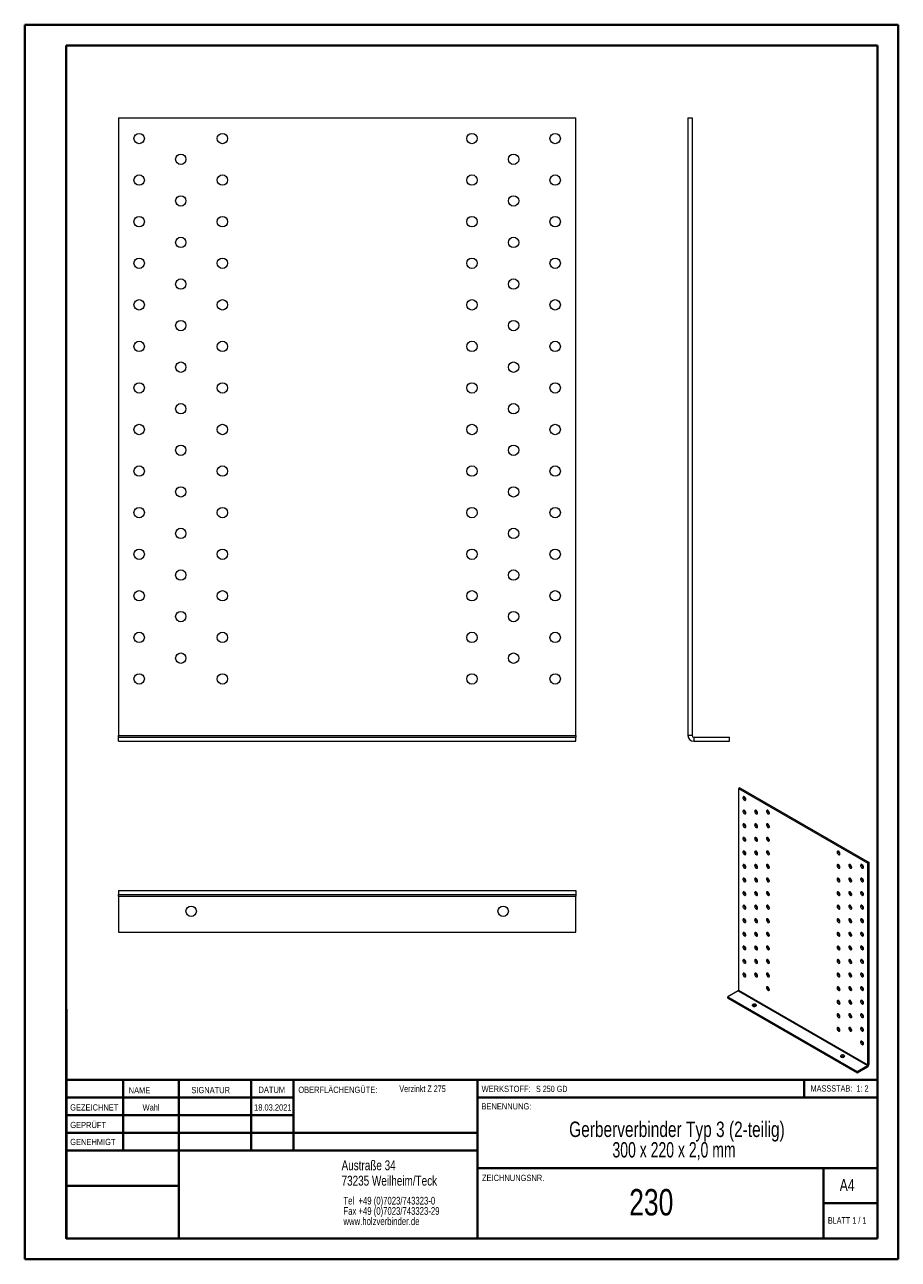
# Model space of a CAD drawing. Header units: millimetres. Extents: x 0 to 210, y 0 to 297.
import ezdxf

# ---------------------------------------------------------------- set-up
doc = ezdxf.new("R2010")
doc.units = ezdxf.units.MM
doc.styles.add('SLDTEXTSTYLE0', font='TXT', dxfattribs={"width": 0.75})
doc.styles.add('SLDTEXTSTYLE1', font='TXT', dxfattribs={"width": 0.681818})
doc.styles.add('SLDTEXTSTYLE2', font='TXT', dxfattribs={"width": 0.7})
doc.styles.add('SLDTEXTSTYLE3', font='TXT', dxfattribs={"width": 0.6875})
doc.styles.add('SLDTEXTSTYLE4', font='TXT', dxfattribs={"width": 0.680556})

# ---------------------------------------------------------------- blocks, each defined once
blk = doc.blocks.new('SW_NOTE_0')
at = {"color": 0, "linetype": 'Continuous', "lineweight": 0, "char_height": 1.8521, "attachment_point": 1, "style": 'SLDTEXTSTYLE0'}
for s, insert in [('Tel  +49 (0)7023/743323-0', (0, 2.39)), ('Fax +49 (0)7023/743323-29', (0, -0.08)), ('www.holzverbinder.de', (0, -2.55))]:
    blk.add_mtext(s, dxfattribs=dict(at, insert=insert))
blk = doc.blocks.new('SW_NOTE_1')
at = {"color": 0, "linetype": 'Continuous', "lineweight": 0, "char_height": 3.7042, "attachment_point": 2}
for s, insert, style in [('Gerberverbinder Typ 3 (2-teilig)', (36.75, 4.77), 'SLDTEXTSTYLE0'), ('300 x 220 x 2,0 mm', (36.05, -0.16), 'SLDTEXTSTYLE4')]:
    blk.add_mtext(s, dxfattribs=dict(at, insert=insert, style=style))

msp = doc.modelspace()

# ---------------------------------------------------------------- linework, layer by layer
at = {"color": 7, "linetype": 'Continuous', "lineweight": 40}
for p, q in [((0.08, 0.21), (0.08, 297.21)), ((0.08, 297.21), (210.08, 297.21)), ((210.08, 0.21), (210.08, 297.21)), ((210.08, 292.21), (210.08, 297.21)), ((10.08, 292.21), (205.08, 292.21)), ((10.08, 5.21), (10.08, 292.21)), ((205.08, 5.21), (205.08, 292.21)), ((10.11, 60.37), (10.11, 5.12)), ((205.08, 43.37), (10.11, 43.37)), ((23.71, 43.37), (23.71, 26.37)), ((37.1, 43.37), (37.1, 5.12)), ((54.51, 43.37), (54.51, 26.37)), ((64.71, 26.37), (64.71, 43.37)), ((108.91, 43.37), (108.91, 5.12)), ((187.47, 39.12), (187.47, 43.37)), ((64.71, 39.1), (10.11, 39.1)), ((205.08, 39.12), (108.91, 39.12)), ((64.71, 34.87), (10.11, 34.87)), ((108.91, 30.62), (10.11, 30.62)), ((108.91, 26.37), (10.11, 26.37)), ((108.91, 22.12), (205.08, 22.12)), ((192.08, 5.21), (192.08, 22.21)), ((37.1, 17.87), (10.11, 17.87)), ((10.11, 13.71), (10.08, 13.71)), ((205.08, 13.71), (192.08, 13.71)), ((10.11, 9.46), (10.08, 9.46)), ((10.08, 5.21), (205.08, 5.21)), ((205.08, 5.21), (180.99, 5.21)), ((0.08, 0.21), (210.08, 0.21))]:
    msp.add_line(p, q, dxfattribs=at)
at = {"color": 7, "linetype": 'Continuous', "lineweight": 15}
for p, q in [((22.6, 274.83), (22.6, 126.2)), ((22.6, 274.83), (132.6, 274.83)), ((132.6, 126.2), (132.6, 274.83)), ((159.52, 274.83), (159.52, 126.2)), ((159.52, 274.83), (160.52, 274.83)), ((160.52, 274.83), (160.52, 126.2)), ((22.6, 126.2), (132.6, 126.2)), ((22.6, 125.83), (22.6, 126.2)), ((22.6, 124.83), (22.6, 125.83)), ((22.6, 125.83), (132.6, 125.83)), ((22.6, 124.83), (132.6, 124.83)), ((132.6, 126.2), (132.6, 125.83)), ((132.6, 124.83), (132.6, 125.83)), ((160.52, 126.2), (159.52, 126.2)), ((160.89, 125.83), (160.89, 124.83)), ((160.89, 125.83), (169.52, 125.83)), ((160.89, 124.83), (169.52, 124.83)), ((169.52, 124.83), (169.52, 125.83)), ((171.95, 113.67), (171.66, 113.51)), ((171.66, 113.51), (171.66, 64.96)), ((171.66, 113.51), (202.78, 95.55)), ((171.95, 113.67), (203.06, 95.71)), ((173.36, 110.81), (173.43, 110.78)), ((173.36, 107.55), (173.43, 107.52)), ((176.19, 107.55), (176.25, 107.52)), ((179.02, 107.55), (179.08, 107.52)), ((173.36, 104.28), (173.43, 104.25)), ((176.19, 104.28), (176.25, 104.25)), ((179.02, 104.28), (179.08, 104.25)), ((173.36, 101.02), (173.43, 100.98)), ((176.19, 101.02), (176.25, 100.98)), ((179.02, 101.02), (179.08, 100.99)), ((173.36, 97.75), (173.43, 97.72)), ((176.19, 97.75), (176.25, 97.72)), ((179.02, 97.75), (179.08, 97.72)), ((195.99, 97.75), (196.05, 97.72)), ((203.06, 95.71), (202.78, 95.55)), ((202.78, 47), (202.78, 95.55)), ((203.06, 47.16), (203.06, 95.71)), ((173.36, 94.48), (173.43, 94.45)), ((176.19, 94.48), (176.25, 94.45)), ((179.02, 94.48), (179.08, 94.45)), ((195.99, 94.48), (196.05, 94.45)), ((198.82, 94.49), (198.88, 94.45)), ((201.64, 94.49), (201.71, 94.45)), ((173.36, 91.22), (173.43, 91.19)), ((176.19, 91.22), (176.25, 91.19)), ((179.02, 91.22), (179.08, 91.19)), ((195.99, 91.22), (196.05, 91.19)), ((198.82, 91.22), (198.88, 91.19)), ((201.64, 91.22), (201.71, 91.19)), ((22.6, 88.94), (132.6, 88.94)), ((22.6, 88.94), (22.6, 87.94)), ((22.6, 87.94), (132.6, 87.94)), ((22.6, 87.58), (22.6, 87.94)), ((22.6, 87.58), (132.6, 87.58)), ((22.6, 87.58), (22.6, 78.94)), ((132.6, 88.94), (132.6, 87.94)), ((132.6, 87.94), (132.6, 87.58)), ((132.6, 78.94), (132.6, 87.58)), ((173.36, 87.95), (173.43, 87.92)), ((176.19, 87.95), (176.25, 87.92)), ((179.02, 87.95), (179.08, 87.92)), ((195.99, 87.95), (196.05, 87.92)), ((198.82, 87.95), (198.88, 87.92)), ((201.64, 87.95), (201.71, 87.92)), ((173.36, 84.68), (173.43, 84.65)), ((176.19, 84.68), (176.25, 84.65)), ((179.02, 84.68), (179.08, 84.65)), ((195.99, 84.69), (196.05, 84.66)), ((198.82, 84.69), (198.88, 84.66)), ((201.64, 84.69), (201.71, 84.66)), ((173.36, 81.42), (173.43, 81.39)), ((176.19, 81.42), (176.25, 81.39)), ((179.02, 81.42), (179.08, 81.39)), ((195.99, 81.42), (196.05, 81.39)), ((198.82, 81.42), (198.88, 81.39)), ((201.64, 81.42), (201.71, 81.39)), ((22.6, 78.94), (132.6, 78.94)), ((173.36, 78.15), (173.43, 78.12)), ((176.19, 78.15), (176.25, 78.12)), ((179.02, 78.15), (179.08, 78.12)), ((195.99, 78.15), (196.05, 78.12)), ((198.82, 78.15), (198.88, 78.12)), ((201.64, 78.15), (201.71, 78.12)), ((173.36, 74.89), (173.43, 74.86)), ((176.19, 74.89), (176.25, 74.86)), ((179.02, 74.89), (179.08, 74.86)), ((195.99, 74.89), (196.05, 74.86)), ((198.82, 74.89), (198.88, 74.86)), ((201.64, 74.89), (201.71, 74.86)), ((173.36, 71.62), (173.43, 71.59)), ((176.19, 71.62), (176.25, 71.59)), ((179.02, 71.62), (179.08, 71.59)), ((195.99, 71.62), (196.05, 71.59)), ((198.82, 71.62), (198.88, 71.59)), ((201.64, 71.62), (201.71, 71.59)), ((173.36, 68.35), (173.43, 68.32)), ((176.19, 68.35), (176.25, 68.32)), ((179.02, 68.35), (179.08, 68.32)), ((195.99, 68.36), (196.05, 68.33)), ((198.82, 68.36), (198.88, 68.33)), ((201.64, 68.36), (201.71, 68.33)), ((171.56, 64.78), (169.12, 63.37)), ((169.12, 63.37), (200.23, 45.41)), ((169.12, 63.05), (169.12, 63.37)), ((169.12, 63.05), (200.23, 45.08)), ((171.56, 64.78), (202.67, 46.82)), ((171.66, 64.96), (202.78, 47)), ((179.02, 65.09), (179.08, 65.06)), ((195.99, 65.09), (196.05, 65.06)), ((198.82, 65.09), (198.88, 65.06)), ((201.64, 65.09), (201.71, 65.06)), ((195.99, 61.82), (196.05, 61.79)), ((198.82, 61.82), (198.88, 61.79)), ((201.64, 61.82), (201.71, 61.79)), ((195.99, 58.56), (196.05, 58.53)), ((198.82, 58.56), (198.88, 58.53)), ((201.64, 58.56), (201.71, 58.53)), ((195.99, 55.29), (196.05, 55.26)), ((198.82, 55.29), (198.88, 55.26)), ((201.64, 55.29), (201.71, 55.26)), ((201.64, 52.03), (201.71, 51.99)), ((200.23, 45.41), (202.67, 46.82)), ((200.23, 45.08), (202.67, 46.49)), ((200.23, 45.08), (200.23, 45.41)), ((202.67, 46.49), (202.67, 46.82)), ((203.06, 47.16), (202.78, 47))]:
    msp.add_line(p, q, dxfattribs=at)
at = {"color": 7, "linetype": 'Continuous', "lineweight": 0}
for p, q in [((64.71, 39.12), (10.11, 39.12)), ((23.71, 5.21), (23.71, 5.12)), ((54.51, 5.21), (54.51, 5.12))]:
    msp.add_line(p, q, dxfattribs=at)
at = {"color": 7, "linetype": 'Continuous', "lineweight": 15, "flags": 128}
for points in [[(173.08, 110.65), (173.19, 110.61), (173.29, 110.61), (173.37, 110.66), (173.42, 110.76), (173.43, 110.89), (173.4, 111.04), (173.34, 111.18), (173.25, 111.32), (173.14, 111.43), (173.02, 111.49), (172.91, 111.51), (172.82, 111.49), (172.75, 111.41), (172.73, 111.3), (172.73, 111.16), (172.78, 111.01), (172.86, 110.86), (172.96, 110.74), (173.08, 110.65)], [(173.08, 107.38), (173.19, 107.34), (173.29, 107.34), (173.37, 107.4), (173.42, 107.49), (173.43, 107.62), (173.4, 107.77), (173.34, 107.92), (173.25, 108.05), (173.14, 108.16), (173.02, 108.23), (172.91, 108.25), (172.82, 108.22), (172.75, 108.14), (172.73, 108.03), (172.73, 107.89), (172.78, 107.74), (172.86, 107.6), (172.96, 107.47), (173.08, 107.38)], [(175.91, 107.38), (176.02, 107.34), (176.12, 107.35), (176.2, 107.4), (176.25, 107.49), (176.26, 107.62), (176.23, 107.77), (176.17, 107.92), (176.07, 108.05), (175.96, 108.16), (175.85, 108.23), (175.74, 108.25), (175.65, 108.22), (175.58, 108.14), (175.55, 108.03), (175.56, 107.89), (175.61, 107.74), (175.69, 107.6), (175.79, 107.47), (175.91, 107.38)], [(178.73, 107.38), (178.85, 107.34), (178.95, 107.35), (179.03, 107.4), (179.08, 107.49), (179.09, 107.62), (179.06, 107.77), (178.99, 107.92), (178.9, 108.05), (178.79, 108.16), (178.68, 108.23), (178.57, 108.25), (178.47, 108.22), (178.41, 108.14), (178.38, 108.03), (178.39, 107.89), (178.44, 107.74), (178.52, 107.6), (178.62, 107.47), (178.73, 107.38)], [(173.08, 104.12), (173.19, 104.07), (173.29, 104.08), (173.37, 104.13), (173.42, 104.23), (173.43, 104.36), (173.4, 104.5), (173.34, 104.65), (173.25, 104.79), (173.14, 104.9), (173.02, 104.96), (172.91, 104.98), (172.82, 104.95), (172.75, 104.88), (172.73, 104.76), (172.73, 104.62), (172.78, 104.47), (172.86, 104.33), (172.96, 104.21), (173.08, 104.12)], [(175.91, 104.12), (176.02, 104.07), (176.12, 104.08), (176.2, 104.13), (176.25, 104.23), (176.26, 104.36), (176.23, 104.5), (176.17, 104.65), (176.07, 104.79), (175.96, 104.9), (175.85, 104.96), (175.74, 104.98), (175.65, 104.95), (175.58, 104.88), (175.55, 104.76), (175.56, 104.62), (175.61, 104.47), (175.69, 104.33), (175.79, 104.21), (175.91, 104.12)], [(178.73, 104.12), (178.85, 104.07), (178.95, 104.08), (179.03, 104.13), (179.08, 104.23), (179.09, 104.36), (179.06, 104.5), (178.99, 104.65), (178.9, 104.79), (178.79, 104.9), (178.68, 104.96), (178.57, 104.98), (178.47, 104.95), (178.41, 104.88), (178.38, 104.76), (178.39, 104.62), (178.44, 104.47), (178.52, 104.33), (178.62, 104.21), (178.73, 104.12)], [(173.08, 100.85), (173.19, 100.81), (173.29, 100.81), (173.37, 100.87), (173.42, 100.96), (173.43, 101.09), (173.4, 101.24), (173.34, 101.39), (173.25, 101.52), (173.14, 101.63), (173.02, 101.7), (172.91, 101.72), (172.82, 101.69), (172.75, 101.61), (172.73, 101.5), (172.73, 101.36), (172.78, 101.21), (172.86, 101.06), (172.96, 100.94), (173.08, 100.85)], [(175.91, 100.85), (176.02, 100.81), (176.12, 100.81), (176.2, 100.87), (176.25, 100.96), (176.26, 101.09), (176.23, 101.24), (176.17, 101.39), (176.07, 101.52), (175.96, 101.63), (175.85, 101.7), (175.74, 101.72), (175.65, 101.69), (175.58, 101.61), (175.55, 101.5), (175.56, 101.36), (175.61, 101.21), (175.69, 101.06), (175.79, 100.94), (175.91, 100.85)], [(178.73, 100.85), (178.85, 100.81), (178.95, 100.81), (179.03, 100.87), (179.08, 100.96), (179.09, 101.09), (179.06, 101.24), (178.99, 101.39), (178.9, 101.52), (178.79, 101.63), (178.68, 101.7), (178.57, 101.72), (178.47, 101.69), (178.41, 101.61), (178.38, 101.5), (178.39, 101.36), (178.44, 101.21), (178.52, 101.06), (178.62, 100.94), (178.73, 100.85)], [(173.08, 97.59), (173.19, 97.54), (173.29, 97.55), (173.37, 97.6), (173.42, 97.7), (173.43, 97.82), (173.4, 97.97), (173.34, 98.12), (173.25, 98.26), (173.14, 98.36), (173.02, 98.43), (172.91, 98.45), (172.82, 98.42), (172.75, 98.34), (172.73, 98.23), (172.73, 98.09), (172.78, 97.94), (172.86, 97.8), (172.96, 97.67), (173.08, 97.59)], [(175.91, 97.59), (176.02, 97.54), (176.12, 97.55), (176.2, 97.6), (176.25, 97.7), (176.26, 97.82), (176.23, 97.97), (176.17, 98.12), (176.07, 98.26), (175.96, 98.36), (175.85, 98.43), (175.74, 98.45), (175.65, 98.42), (175.58, 98.35), (175.55, 98.23), (175.56, 98.09), (175.61, 97.94), (175.69, 97.8), (175.79, 97.67), (175.91, 97.59)], [(178.73, 97.59), (178.85, 97.54), (178.95, 97.55), (179.03, 97.6), (179.08, 97.7), (179.09, 97.82), (179.06, 97.97), (178.99, 98.12), (178.9, 98.26), (178.79, 98.36), (178.68, 98.43), (178.57, 98.45), (178.47, 98.42), (178.41, 98.35), (178.38, 98.23), (178.39, 98.09), (178.44, 97.94), (178.52, 97.8), (178.62, 97.67), (178.73, 97.59)], [(195.71, 97.59), (195.82, 97.54), (195.92, 97.55), (196, 97.6), (196.05, 97.7), (196.06, 97.83), (196.03, 97.97), (195.97, 98.12), (195.87, 98.26), (195.76, 98.37), (195.65, 98.43), (195.54, 98.45), (195.45, 98.42), (195.38, 98.35), (195.35, 98.23), (195.36, 98.09), (195.41, 97.94), (195.49, 97.8), (195.59, 97.68), (195.71, 97.59)], [(173.08, 94.32), (173.19, 94.28), (173.29, 94.28), (173.37, 94.33), (173.42, 94.43), (173.43, 94.56), (173.4, 94.7), (173.34, 94.85), (173.25, 94.99), (173.14, 95.1), (173.02, 95.16), (172.91, 95.18), (172.82, 95.15), (172.75, 95.08), (172.73, 94.96), (172.73, 94.83), (172.78, 94.68), (172.86, 94.53), (172.96, 94.41), (173.08, 94.32)], [(175.91, 94.32), (176.02, 94.28), (176.12, 94.28), (176.2, 94.33), (176.25, 94.43), (176.26, 94.56), (176.23, 94.71), (176.17, 94.85), (176.07, 94.99), (175.96, 95.1), (175.85, 95.16), (175.74, 95.18), (175.65, 95.15), (175.58, 95.08), (175.55, 94.97), (175.56, 94.83), (175.61, 94.68), (175.69, 94.53), (175.79, 94.41), (175.91, 94.32)], [(178.73, 94.32), (178.85, 94.28), (178.95, 94.28), (179.03, 94.33), (179.08, 94.43), (179.09, 94.56), (179.06, 94.71), (178.99, 94.85), (178.9, 94.99), (178.79, 95.1), (178.68, 95.16), (178.57, 95.18), (178.47, 95.15), (178.41, 95.08), (178.38, 94.97), (178.39, 94.83), (178.44, 94.68), (178.52, 94.53), (178.62, 94.41), (178.73, 94.32)], [(195.71, 94.32), (195.82, 94.28), (195.92, 94.28), (196, 94.34), (196.05, 94.43), (196.06, 94.56), (196.03, 94.71), (195.97, 94.86), (195.87, 94.99), (195.76, 95.1), (195.65, 95.17), (195.54, 95.19), (195.45, 95.16), (195.38, 95.08), (195.35, 94.97), (195.36, 94.83), (195.41, 94.68), (195.49, 94.53), (195.59, 94.41), (195.71, 94.32)], [(198.53, 94.32), (198.65, 94.28), (198.75, 94.28), (198.83, 94.34), (198.88, 94.43), (198.89, 94.56), (198.86, 94.71), (198.79, 94.86), (198.7, 94.99), (198.59, 95.1), (198.48, 95.17), (198.37, 95.19), (198.27, 95.16), (198.21, 95.08), (198.18, 94.97), (198.19, 94.83), (198.24, 94.68), (198.32, 94.53), (198.42, 94.41), (198.53, 94.32)], [(201.36, 94.32), (201.48, 94.28), (201.58, 94.28), (201.66, 94.34), (201.7, 94.43), (201.71, 94.56), (201.69, 94.71), (201.62, 94.86), (201.53, 94.99), (201.42, 95.1), (201.3, 95.17), (201.19, 95.19), (201.1, 95.16), (201.04, 95.08), (201.01, 94.97), (201.02, 94.83), (201.07, 94.68), (201.14, 94.53), (201.25, 94.41), (201.36, 94.32)], [(173.08, 91.05), (173.19, 91.01), (173.29, 91.01), (173.37, 91.07), (173.42, 91.16), (173.43, 91.29), (173.4, 91.44), (173.34, 91.59), (173.25, 91.72), (173.14, 91.83), (173.02, 91.9), (172.91, 91.92), (172.82, 91.89), (172.75, 91.81), (172.73, 91.7), (172.73, 91.56), (172.78, 91.41), (172.86, 91.26), (172.96, 91.14), (173.08, 91.05)], [(175.91, 91.05), (176.02, 91.01), (176.12, 91.01), (176.2, 91.07), (176.25, 91.16), (176.26, 91.29), (176.23, 91.44), (176.17, 91.59), (176.07, 91.72), (175.96, 91.83), (175.85, 91.9), (175.74, 91.92), (175.65, 91.89), (175.58, 91.81), (175.55, 91.7), (175.56, 91.56), (175.61, 91.41), (175.69, 91.26), (175.79, 91.14), (175.91, 91.05)], [(178.73, 91.05), (178.85, 91.01), (178.95, 91.01), (179.03, 91.07), (179.08, 91.16), (179.09, 91.29), (179.06, 91.44), (178.99, 91.59), (178.9, 91.72), (178.79, 91.83), (178.68, 91.9), (178.57, 91.92), (178.47, 91.89), (178.41, 91.81), (178.38, 91.7), (178.39, 91.56), (178.44, 91.41), (178.52, 91.27), (178.62, 91.14), (178.73, 91.05)], [(195.71, 91.06), (195.82, 91.01), (195.92, 91.02), (196, 91.07), (196.05, 91.17), (196.06, 91.29), (196.03, 91.44), (195.97, 91.59), (195.87, 91.73), (195.76, 91.83), (195.65, 91.9), (195.54, 91.92), (195.45, 91.89), (195.38, 91.81), (195.35, 91.7), (195.36, 91.56), (195.41, 91.41), (195.49, 91.27), (195.59, 91.14), (195.71, 91.06)], [(198.53, 91.06), (198.65, 91.01), (198.75, 91.02), (198.83, 91.07), (198.88, 91.17), (198.89, 91.29), (198.86, 91.44), (198.79, 91.59), (198.7, 91.73), (198.59, 91.83), (198.48, 91.9), (198.37, 91.92), (198.27, 91.89), (198.21, 91.81), (198.18, 91.7), (198.19, 91.56), (198.24, 91.41), (198.32, 91.27), (198.42, 91.14), (198.53, 91.06)], [(201.36, 91.06), (201.48, 91.01), (201.58, 91.02), (201.66, 91.07), (201.7, 91.17), (201.71, 91.29), (201.69, 91.44), (201.62, 91.59), (201.53, 91.73), (201.42, 91.83), (201.3, 91.9), (201.19, 91.92), (201.1, 91.89), (201.04, 91.82), (201.01, 91.7), (201.02, 91.56), (201.07, 91.41), (201.14, 91.27), (201.25, 91.14), (201.36, 91.06)], [(173.08, 87.79), (173.19, 87.74), (173.29, 87.75), (173.37, 87.8), (173.42, 87.9), (173.43, 88.03), (173.4, 88.17), (173.34, 88.32), (173.25, 88.46), (173.14, 88.56), (173.02, 88.63), (172.91, 88.65), (172.82, 88.62), (172.75, 88.55), (172.73, 88.43), (172.73, 88.29), (172.78, 88.14), (172.86, 88), (172.96, 87.88), (173.08, 87.79)], [(175.91, 87.79), (176.02, 87.74), (176.12, 87.75), (176.2, 87.8), (176.25, 87.9), (176.26, 88.03), (176.23, 88.17), (176.17, 88.32), (176.07, 88.46), (175.96, 88.56), (175.85, 88.63), (175.74, 88.65), (175.65, 88.62), (175.58, 88.55), (175.55, 88.43), (175.56, 88.29), (175.61, 88.14), (175.69, 88), (175.79, 87.88), (175.91, 87.79)], [(178.73, 87.79), (178.85, 87.74), (178.95, 87.75), (179.03, 87.8), (179.08, 87.9), (179.09, 88.03), (179.06, 88.17), (178.99, 88.32), (178.9, 88.46), (178.79, 88.57), (178.68, 88.63), (178.57, 88.65), (178.47, 88.62), (178.41, 88.55), (178.38, 88.43), (178.39, 88.29), (178.44, 88.14), (178.52, 88), (178.62, 87.88), (178.73, 87.79)], [(195.71, 87.79), (195.82, 87.75), (195.92, 87.75), (196, 87.8), (196.05, 87.9), (196.06, 88.03), (196.03, 88.17), (195.97, 88.32), (195.87, 88.46), (195.76, 88.57), (195.65, 88.63), (195.54, 88.65), (195.45, 88.62), (195.38, 88.55), (195.35, 88.43), (195.36, 88.3), (195.41, 88.15), (195.49, 88), (195.59, 87.88), (195.71, 87.79)], [(198.53, 87.79), (198.65, 87.75), (198.75, 87.75), (198.83, 87.8), (198.88, 87.9), (198.89, 88.03), (198.86, 88.17), (198.79, 88.32), (198.7, 88.46), (198.59, 88.57), (198.48, 88.63), (198.37, 88.65), (198.27, 88.62), (198.21, 88.55), (198.18, 88.43), (198.19, 88.3), (198.24, 88.15), (198.32, 88), (198.42, 87.88), (198.53, 87.79)], [(201.36, 87.79), (201.48, 87.75), (201.58, 87.75), (201.66, 87.8), (201.7, 87.9), (201.71, 88.03), (201.69, 88.18), (201.62, 88.32), (201.53, 88.46), (201.42, 88.57), (201.3, 88.63), (201.19, 88.65), (201.1, 88.62), (201.04, 88.55), (201.01, 88.44), (201.02, 88.3), (201.07, 88.15), (201.14, 88), (201.25, 87.88), (201.36, 87.79)], [(173.08, 84.52), (173.19, 84.48), (173.29, 84.48), (173.37, 84.54), (173.42, 84.63), (173.43, 84.76), (173.4, 84.91), (173.34, 85.06), (173.25, 85.19), (173.14, 85.3), (173.02, 85.37), (172.91, 85.39), (172.82, 85.36), (172.75, 85.28), (172.73, 85.17), (172.73, 85.03), (172.78, 84.88), (172.86, 84.73), (172.96, 84.61), (173.08, 84.52)], [(175.91, 84.52), (176.02, 84.48), (176.12, 84.48), (176.2, 84.54), (176.25, 84.63), (176.26, 84.76), (176.23, 84.91), (176.17, 85.06), (176.07, 85.19), (175.96, 85.3), (175.85, 85.37), (175.74, 85.39), (175.65, 85.36), (175.58, 85.28), (175.55, 85.17), (175.56, 85.03), (175.61, 84.88), (175.69, 84.73), (175.79, 84.61), (175.91, 84.52)], [(178.73, 84.52), (178.85, 84.48), (178.95, 84.48), (179.03, 84.54), (179.08, 84.63), (179.09, 84.76), (179.06, 84.91), (178.99, 85.06), (178.9, 85.19), (178.79, 85.3), (178.68, 85.37), (178.57, 85.39), (178.47, 85.36), (178.41, 85.28), (178.38, 85.17), (178.39, 85.03), (178.44, 84.88), (178.52, 84.73), (178.62, 84.61), (178.73, 84.52)], [(195.71, 84.52), (195.82, 84.48), (195.92, 84.48), (196, 84.54), (196.05, 84.63), (196.06, 84.76), (196.03, 84.91), (195.97, 85.06), (195.87, 85.19), (195.76, 85.3), (195.65, 85.37), (195.54, 85.39), (195.45, 85.36), (195.38, 85.28), (195.35, 85.17), (195.36, 85.03), (195.41, 84.88), (195.49, 84.73), (195.59, 84.61), (195.71, 84.52)], [(198.53, 84.52), (198.65, 84.48), (198.75, 84.48), (198.83, 84.54), (198.88, 84.63), (198.89, 84.76), (198.86, 84.91), (198.79, 85.06), (198.7, 85.19), (198.59, 85.3), (198.48, 85.37), (198.37, 85.39), (198.27, 85.36), (198.21, 85.28), (198.18, 85.17), (198.19, 85.03), (198.24, 84.88), (198.32, 84.73), (198.42, 84.61), (198.53, 84.52)], [(201.36, 84.52), (201.48, 84.48), (201.58, 84.48), (201.66, 84.54), (201.7, 84.63), (201.71, 84.76), (201.69, 84.91), (201.62, 85.06), (201.53, 85.19), (201.42, 85.3), (201.3, 85.37), (201.19, 85.39), (201.1, 85.36), (201.04, 85.28), (201.01, 85.17), (201.02, 85.03), (201.07, 84.88), (201.14, 84.74), (201.25, 84.61), (201.36, 84.52)], [(173.08, 81.25), (173.19, 81.21), (173.29, 81.22), (173.37, 81.27), (173.42, 81.36), (173.43, 81.49), (173.4, 81.64), (173.34, 81.79), (173.25, 81.92), (173.14, 82.03), (173.02, 82.1), (172.91, 82.12), (172.82, 82.09), (172.75, 82.01), (172.73, 81.9), (172.73, 81.76), (172.78, 81.61), (172.86, 81.47), (172.96, 81.34), (173.08, 81.25)], [(175.91, 81.26), (176.02, 81.21), (176.12, 81.22), (176.2, 81.27), (176.25, 81.37), (176.26, 81.49), (176.23, 81.64), (176.17, 81.79), (176.07, 81.93), (175.96, 82.03), (175.85, 82.1), (175.74, 82.12), (175.65, 82.09), (175.58, 82.01), (175.55, 81.9), (175.56, 81.76), (175.61, 81.61), (175.69, 81.47), (175.79, 81.34), (175.91, 81.26)], [(178.73, 81.26), (178.85, 81.21), (178.95, 81.22), (179.03, 81.27), (179.08, 81.37), (179.09, 81.49), (179.06, 81.64), (178.99, 81.79), (178.9, 81.93), (178.79, 82.03), (178.68, 82.1), (178.57, 82.12), (178.47, 82.09), (178.41, 82.01), (178.38, 81.9), (178.39, 81.76), (178.44, 81.61), (178.52, 81.47), (178.62, 81.34), (178.73, 81.26)], [(195.71, 81.26), (195.82, 81.21), (195.92, 81.22), (196, 81.27), (196.05, 81.37), (196.06, 81.5), (196.03, 81.64), (195.97, 81.79), (195.87, 81.93), (195.76, 82.03), (195.65, 82.1), (195.54, 82.12), (195.45, 82.09), (195.38, 82.02), (195.35, 81.9), (195.36, 81.76), (195.41, 81.61), (195.49, 81.47), (195.59, 81.35), (195.71, 81.26)], [(198.53, 81.26), (198.65, 81.21), (198.75, 81.22), (198.83, 81.27), (198.88, 81.37), (198.89, 81.5), (198.86, 81.64), (198.79, 81.79), (198.7, 81.93), (198.59, 82.03), (198.48, 82.1), (198.37, 82.12), (198.27, 82.09), (198.21, 82.02), (198.18, 81.9), (198.19, 81.76), (198.24, 81.61), (198.32, 81.47), (198.42, 81.35), (198.53, 81.26)], [(201.36, 81.26), (201.48, 81.21), (201.58, 81.22), (201.66, 81.27), (201.7, 81.37), (201.71, 81.5), (201.69, 81.64), (201.62, 81.79), (201.53, 81.93), (201.42, 82.03), (201.3, 82.1), (201.19, 82.12), (201.1, 82.09), (201.04, 82.02), (201.01, 81.9), (201.02, 81.76), (201.07, 81.61), (201.14, 81.47), (201.25, 81.35), (201.36, 81.26)], [(173.08, 77.99), (173.19, 77.94), (173.29, 77.95), (173.37, 78), (173.42, 78.1), (173.43, 78.23), (173.4, 78.37), (173.34, 78.52), (173.25, 78.66), (173.14, 78.77), (173.02, 78.83), (172.91, 78.85), (172.82, 78.82), (172.75, 78.75), (172.73, 78.63), (172.73, 78.49), (172.78, 78.34), (172.86, 78.2), (172.96, 78.08), (173.08, 77.99)], [(175.91, 77.99), (176.02, 77.94), (176.12, 77.95), (176.2, 78), (176.25, 78.1), (176.26, 78.23), (176.23, 78.37), (176.17, 78.52), (176.07, 78.66), (175.96, 78.77), (175.85, 78.83), (175.74, 78.85), (175.65, 78.82), (175.58, 78.75), (175.55, 78.63), (175.56, 78.49), (175.61, 78.34), (175.69, 78.2), (175.79, 78.08), (175.91, 77.99)], [(178.73, 77.99), (178.85, 77.94), (178.95, 77.95), (179.03, 78), (179.08, 78.1), (179.09, 78.23), (179.06, 78.37), (178.99, 78.52), (178.9, 78.66), (178.79, 78.77), (178.68, 78.83), (178.57, 78.85), (178.47, 78.82), (178.41, 78.75), (178.38, 78.63), (178.39, 78.5), (178.44, 78.34), (178.52, 78.2), (178.62, 78.08), (178.73, 77.99)], [(195.71, 77.99), (195.82, 77.95), (195.92, 77.95), (196, 78), (196.05, 78.1), (196.06, 78.23), (196.03, 78.38), (195.97, 78.53), (195.87, 78.66), (195.76, 78.77), (195.65, 78.84), (195.54, 78.86), (195.45, 78.83), (195.38, 78.75), (195.35, 78.64), (195.36, 78.5), (195.41, 78.35), (195.49, 78.2), (195.59, 78.08), (195.71, 77.99)], [(198.53, 77.99), (198.65, 77.95), (198.75, 77.95), (198.83, 78.01), (198.88, 78.1), (198.89, 78.23), (198.86, 78.38), (198.79, 78.53), (198.7, 78.66), (198.59, 78.77), (198.48, 78.84), (198.37, 78.86), (198.27, 78.83), (198.21, 78.75), (198.18, 78.64), (198.19, 78.5), (198.24, 78.35), (198.32, 78.2), (198.42, 78.08), (198.53, 77.99)], [(201.36, 77.99), (201.48, 77.95), (201.58, 77.95), (201.66, 78.01), (201.7, 78.1), (201.71, 78.23), (201.69, 78.38), (201.62, 78.53), (201.53, 78.66), (201.42, 78.77), (201.3, 78.84), (201.19, 78.86), (201.1, 78.83), (201.04, 78.75), (201.01, 78.64), (201.02, 78.5), (201.07, 78.35), (201.14, 78.2), (201.25, 78.08), (201.36, 77.99)], [(173.08, 74.72), (173.19, 74.68), (173.29, 74.68), (173.37, 74.74), (173.42, 74.83), (173.43, 74.96), (173.4, 75.11), (173.34, 75.26), (173.25, 75.39), (173.14, 75.5), (173.02, 75.57), (172.91, 75.59), (172.82, 75.56), (172.75, 75.48), (172.73, 75.37), (172.73, 75.23), (172.78, 75.08), (172.86, 74.93), (172.96, 74.81), (173.08, 74.72)], [(175.91, 74.72), (176.02, 74.68), (176.12, 74.68), (176.2, 74.74), (176.25, 74.83), (176.26, 74.96), (176.23, 75.11), (176.17, 75.26), (176.07, 75.39), (175.96, 75.5), (175.85, 75.57), (175.74, 75.59), (175.65, 75.56), (175.58, 75.48), (175.55, 75.37), (175.56, 75.23), (175.61, 75.08), (175.69, 74.93), (175.79, 74.81), (175.91, 74.72)], [(178.73, 74.72), (178.85, 74.68), (178.95, 74.68), (179.03, 74.74), (179.08, 74.83), (179.09, 74.96), (179.06, 75.11), (178.99, 75.26), (178.9, 75.39), (178.79, 75.5), (178.68, 75.57), (178.57, 75.59), (178.47, 75.56), (178.41, 75.48), (178.38, 75.37), (178.39, 75.23), (178.44, 75.08), (178.52, 74.93), (178.62, 74.81), (178.73, 74.72)], [(195.71, 74.72), (195.82, 74.68), (195.92, 74.69), (196, 74.74), (196.05, 74.83), (196.06, 74.96), (196.03, 75.11), (195.97, 75.26), (195.87, 75.39), (195.76, 75.5), (195.65, 75.57), (195.54, 75.59), (195.45, 75.56), (195.38, 75.48), (195.35, 75.37), (195.36, 75.23), (195.41, 75.08), (195.49, 74.94), (195.59, 74.81), (195.71, 74.72)], [(198.53, 74.72), (198.65, 74.68), (198.75, 74.69), (198.83, 74.74), (198.88, 74.84), (198.89, 74.96), (198.86, 75.11), (198.79, 75.26), (198.7, 75.4), (198.59, 75.5), (198.48, 75.57), (198.37, 75.59), (198.27, 75.56), (198.21, 75.48), (198.18, 75.37), (198.19, 75.23), (198.24, 75.08), (198.32, 74.94), (198.42, 74.81), (198.53, 74.72)], [(201.36, 74.73), (201.48, 74.68), (201.58, 74.69), (201.66, 74.74), (201.7, 74.84), (201.71, 74.96), (201.69, 75.11), (201.62, 75.26), (201.53, 75.4), (201.42, 75.5), (201.3, 75.57), (201.19, 75.59), (201.1, 75.56), (201.04, 75.48), (201.01, 75.37), (201.02, 75.23), (201.07, 75.08), (201.14, 74.94), (201.25, 74.81), (201.36, 74.73)], [(173.08, 71.46), (173.19, 71.41), (173.29, 71.42), (173.37, 71.47), (173.42, 71.57), (173.43, 71.69), (173.4, 71.84), (173.34, 71.99), (173.25, 72.13), (173.14, 72.23), (173.02, 72.3), (172.91, 72.32), (172.82, 72.29), (172.75, 72.22), (172.73, 72.1), (172.73, 71.96), (172.78, 71.81), (172.86, 71.67), (172.96, 71.54), (173.08, 71.46)], [(175.91, 71.46), (176.02, 71.41), (176.12, 71.42), (176.2, 71.47), (176.25, 71.57), (176.26, 71.7), (176.23, 71.84), (176.17, 71.99), (176.07, 72.13), (175.96, 72.23), (175.85, 72.3), (175.74, 72.32), (175.65, 72.29), (175.58, 72.22), (175.55, 72.1), (175.56, 71.96), (175.61, 71.81), (175.69, 71.67), (175.79, 71.54), (175.91, 71.46)], [(178.73, 71.46), (178.85, 71.41), (178.95, 71.42), (179.03, 71.47), (179.08, 71.57), (179.09, 71.7), (179.06, 71.84), (178.99, 71.99), (178.9, 72.13), (178.79, 72.23), (178.68, 72.3), (178.57, 72.32), (178.47, 72.29), (178.41, 72.22), (178.38, 72.1), (178.39, 71.96), (178.44, 71.81), (178.52, 71.67), (178.62, 71.55), (178.73, 71.46)], [(195.71, 71.46), (195.82, 71.41), (195.92, 71.42), (196, 71.47), (196.05, 71.57), (196.06, 71.7), (196.03, 71.84), (195.97, 71.99), (195.87, 72.13), (195.76, 72.24), (195.65, 72.3), (195.54, 72.32), (195.45, 72.29), (195.38, 72.22), (195.35, 72.1), (195.36, 71.96), (195.41, 71.81), (195.49, 71.67), (195.59, 71.55), (195.71, 71.46)], [(198.53, 71.46), (198.65, 71.41), (198.75, 71.42), (198.83, 71.47), (198.88, 71.57), (198.89, 71.7), (198.86, 71.84), (198.79, 71.99), (198.7, 72.13), (198.59, 72.24), (198.48, 72.3), (198.37, 72.32), (198.27, 72.29), (198.21, 72.22), (198.18, 72.1), (198.19, 71.96), (198.24, 71.81), (198.32, 71.67), (198.42, 71.55), (198.53, 71.46)], [(201.36, 71.46), (201.48, 71.41), (201.58, 71.42), (201.66, 71.47), (201.7, 71.57), (201.71, 71.7), (201.69, 71.84), (201.62, 71.99), (201.53, 72.13), (201.42, 72.24), (201.3, 72.3), (201.19, 72.32), (201.1, 72.29), (201.04, 72.22), (201.01, 72.1), (201.02, 71.96), (201.07, 71.81), (201.14, 71.67), (201.25, 71.55), (201.36, 71.46)], [(173.08, 68.19), (173.19, 68.15), (173.29, 68.15), (173.37, 68.2), (173.42, 68.3), (173.43, 68.43), (173.4, 68.58), (173.34, 68.72), (173.25, 68.86), (173.14, 68.97), (173.02, 69.03), (172.91, 69.05), (172.82, 69.03), (172.75, 68.95), (172.73, 68.84), (172.73, 68.7), (172.78, 68.55), (172.86, 68.4), (172.96, 68.28), (173.08, 68.19)], [(175.91, 68.19), (176.02, 68.15), (176.12, 68.15), (176.2, 68.2), (176.25, 68.3), (176.26, 68.43), (176.23, 68.58), (176.17, 68.73), (176.07, 68.86), (175.96, 68.97), (175.85, 69.03), (175.74, 69.05), (175.65, 69.03), (175.58, 68.95), (175.55, 68.84), (175.56, 68.7), (175.61, 68.55), (175.69, 68.4), (175.79, 68.28), (175.91, 68.19)], [(178.73, 68.19), (178.85, 68.15), (178.95, 68.15), (179.03, 68.2), (179.08, 68.3), (179.09, 68.43), (179.06, 68.58), (178.99, 68.73), (178.9, 68.86), (178.79, 68.97), (178.68, 69.04), (178.57, 69.06), (178.47, 69.03), (178.41, 68.95), (178.38, 68.84), (178.39, 68.7), (178.44, 68.55), (178.52, 68.4), (178.62, 68.28), (178.73, 68.19)], [(195.71, 68.19), (195.82, 68.15), (195.92, 68.15), (196, 68.21), (196.05, 68.3), (196.06, 68.43), (196.03, 68.58), (195.97, 68.73), (195.87, 68.86), (195.76, 68.97), (195.65, 69.04), (195.54, 69.06), (195.45, 69.03), (195.38, 68.95), (195.35, 68.84), (195.36, 68.7), (195.41, 68.55), (195.49, 68.4), (195.59, 68.28), (195.71, 68.19)], [(198.53, 68.19), (198.65, 68.15), (198.75, 68.15), (198.83, 68.21), (198.88, 68.3), (198.89, 68.43), (198.86, 68.58), (198.79, 68.73), (198.7, 68.86), (198.59, 68.97), (198.48, 69.04), (198.37, 69.06), (198.27, 69.03), (198.21, 68.95), (198.18, 68.84), (198.19, 68.7), (198.24, 68.55), (198.32, 68.4), (198.42, 68.28), (198.53, 68.19)], [(201.36, 68.19), (201.48, 68.15), (201.58, 68.15), (201.66, 68.21), (201.7, 68.3), (201.71, 68.43), (201.69, 68.58), (201.62, 68.73), (201.53, 68.86), (201.42, 68.97), (201.3, 69.04), (201.19, 69.06), (201.1, 69.03), (201.04, 68.95), (201.01, 68.84), (201.02, 68.7), (201.07, 68.55), (201.14, 68.4), (201.25, 68.28), (201.36, 68.19)], [(178.73, 64.92), (178.85, 64.88), (178.95, 64.89), (179.03, 64.94), (179.08, 65.03), (179.09, 65.16), (179.06, 65.31), (178.99, 65.46), (178.9, 65.59), (178.79, 65.7), (178.68, 65.77), (178.57, 65.79), (178.47, 65.76), (178.41, 65.68), (178.38, 65.57), (178.39, 65.43), (178.44, 65.28), (178.52, 65.14), (178.62, 65.01), (178.73, 64.92)], [(195.71, 64.93), (195.82, 64.88), (195.92, 64.89), (196, 64.94), (196.05, 65.04), (196.06, 65.16), (196.03, 65.31), (195.97, 65.46), (195.87, 65.6), (195.76, 65.7), (195.65, 65.77), (195.54, 65.79), (195.45, 65.76), (195.38, 65.69), (195.35, 65.57), (195.36, 65.43), (195.41, 65.28), (195.49, 65.14), (195.59, 65.01), (195.71, 64.93)], [(198.53, 64.93), (198.65, 64.88), (198.75, 64.89), (198.83, 64.94), (198.88, 65.04), (198.89, 65.16), (198.86, 65.31), (198.79, 65.46), (198.7, 65.6), (198.59, 65.7), (198.48, 65.77), (198.37, 65.79), (198.27, 65.76), (198.21, 65.69), (198.18, 65.57), (198.19, 65.43), (198.24, 65.28), (198.32, 65.14), (198.42, 65.01), (198.53, 64.93)], [(201.36, 64.93), (201.48, 64.88), (201.58, 64.89), (201.66, 64.94), (201.7, 65.04), (201.71, 65.17), (201.69, 65.31), (201.62, 65.46), (201.53, 65.6), (201.42, 65.7), (201.3, 65.77), (201.19, 65.79), (201.1, 65.76), (201.04, 65.69), (201.01, 65.57), (201.02, 65.43), (201.07, 65.28), (201.14, 65.14), (201.25, 65.01), (201.36, 64.93)], [(195.71, 61.66), (195.82, 61.62), (195.92, 61.62), (196, 61.67), (196.05, 61.77), (196.06, 61.9), (196.03, 62.05), (195.97, 62.19), (195.87, 62.33), (195.76, 62.44), (195.65, 62.5), (195.54, 62.52), (195.45, 62.49), (195.38, 62.42), (195.35, 62.31), (195.36, 62.17), (195.41, 62.02), (195.49, 61.87), (195.59, 61.75), (195.71, 61.66)], [(198.53, 61.66), (198.65, 61.62), (198.75, 61.62), (198.83, 61.67), (198.88, 61.77), (198.89, 61.9), (198.86, 62.05), (198.79, 62.19), (198.7, 62.33), (198.59, 62.44), (198.48, 62.5), (198.37, 62.52), (198.27, 62.5), (198.21, 62.42), (198.18, 62.31), (198.19, 62.17), (198.24, 62.02), (198.32, 61.87), (198.42, 61.75), (198.53, 61.66)], [(201.36, 61.66), (201.48, 61.62), (201.58, 61.62), (201.66, 61.67), (201.7, 61.77), (201.71, 61.9), (201.69, 62.05), (201.62, 62.2), (201.53, 62.33), (201.42, 62.44), (201.3, 62.51), (201.19, 62.52), (201.1, 62.5), (201.04, 62.42), (201.01, 62.31), (201.02, 62.17), (201.07, 62.02), (201.14, 61.87), (201.25, 61.75), (201.36, 61.66)], [(175.13, 61.54), (175.03, 61.46), (174.99, 61.37), (174.99, 61.27), (175.05, 61.18), (175.16, 61.11), (175.3, 61.06), (175.46, 61.04), (175.62, 61.05), (175.77, 61.1), (175.89, 61.16), (175.96, 61.25), (175.98, 61.34), (175.95, 61.44), (175.86, 61.52), (175.74, 61.58), (175.58, 61.61), (175.42, 61.62), (175.26, 61.59), (175.13, 61.54)], [(195.71, 58.39), (195.82, 58.35), (195.92, 58.35), (196, 58.41), (196.05, 58.5), (196.06, 58.63), (196.03, 58.78), (195.97, 58.93), (195.87, 59.06), (195.76, 59.17), (195.65, 59.24), (195.54, 59.26), (195.45, 59.23), (195.38, 59.15), (195.35, 59.04), (195.36, 58.9), (195.41, 58.75), (195.49, 58.61), (195.59, 58.48), (195.71, 58.39)], [(198.53, 58.39), (198.65, 58.35), (198.75, 58.35), (198.83, 58.41), (198.88, 58.5), (198.89, 58.63), (198.86, 58.78), (198.79, 58.93), (198.7, 59.06), (198.59, 59.17), (198.48, 59.24), (198.37, 59.26), (198.27, 59.23), (198.21, 59.15), (198.18, 59.04), (198.19, 58.9), (198.24, 58.75), (198.32, 58.61), (198.42, 58.48), (198.53, 58.39)], [(201.36, 58.39), (201.48, 58.35), (201.58, 58.36), (201.66, 58.41), (201.7, 58.5), (201.71, 58.63), (201.69, 58.78), (201.62, 58.93), (201.53, 59.06), (201.42, 59.17), (201.3, 59.24), (201.19, 59.26), (201.1, 59.23), (201.04, 59.15), (201.01, 59.04), (201.02, 58.9), (201.07, 58.75), (201.14, 58.61), (201.25, 58.48), (201.36, 58.39)], [(195.71, 55.13), (195.82, 55.08), (195.92, 55.09), (196, 55.14), (196.05, 55.24), (196.06, 55.37), (196.03, 55.51), (195.97, 55.66), (195.87, 55.8), (195.76, 55.9), (195.65, 55.97), (195.54, 55.99), (195.45, 55.96), (195.38, 55.89), (195.35, 55.77), (195.36, 55.63), (195.41, 55.48), (195.49, 55.34), (195.59, 55.22), (195.71, 55.13)], [(198.53, 55.13), (198.65, 55.08), (198.75, 55.09), (198.83, 55.14), (198.88, 55.24), (198.89, 55.37), (198.86, 55.51), (198.79, 55.66), (198.7, 55.8), (198.59, 55.91), (198.48, 55.97), (198.37, 55.99), (198.27, 55.96), (198.21, 55.89), (198.18, 55.77), (198.19, 55.63), (198.24, 55.48), (198.32, 55.34), (198.42, 55.22), (198.53, 55.13)], [(201.36, 55.13), (201.48, 55.08), (201.58, 55.09), (201.66, 55.14), (201.7, 55.24), (201.71, 55.37), (201.69, 55.51), (201.62, 55.66), (201.53, 55.8), (201.42, 55.91), (201.3, 55.97), (201.19, 55.99), (201.1, 55.96), (201.04, 55.89), (201.01, 55.77), (201.02, 55.63), (201.07, 55.48), (201.14, 55.34), (201.25, 55.22), (201.36, 55.13)], [(201.36, 51.86), (201.48, 51.82), (201.58, 51.82), (201.66, 51.88), (201.7, 51.97), (201.71, 52.1), (201.69, 52.25), (201.62, 52.4), (201.53, 52.53), (201.42, 52.64), (201.3, 52.71), (201.19, 52.73), (201.1, 52.7), (201.04, 52.62), (201.01, 52.51), (201.02, 52.37), (201.07, 52.22), (201.14, 52.07), (201.25, 51.95), (201.36, 51.86)], [(196.34, 49.29), (196.25, 49.21), (196.2, 49.12), (196.21, 49.03), (196.27, 48.94), (196.37, 48.86), (196.51, 48.82), (196.67, 48.8), (196.84, 48.81), (196.99, 48.85), (197.1, 48.92), (197.17, 49), (197.19, 49.1), (197.16, 49.19), (197.08, 49.27), (196.95, 49.33), (196.8, 49.37), (196.63, 49.37), (196.48, 49.34), (196.34, 49.29)]]:
    msp.add_lwpolyline(points, dxfattribs=at)
at = {"color": 7, "linetype": 'Continuous', "lineweight": 15}
for centre in [(27.6, 269.83), (47.6, 269.83), (107.6, 269.83), (127.6, 269.83), (37.6, 264.83), (117.6, 264.83), (27.6, 259.83), (47.6, 259.83), (107.6, 259.83), (127.6, 259.83), (37.6, 254.83), (117.6, 254.83), (27.6, 249.83), (47.6, 249.83), (107.6, 249.83), (127.6, 249.83), (37.6, 244.83), (117.6, 244.83), (27.6, 239.83), (47.6, 239.83), (107.6, 239.83), (127.6, 239.83), (37.6, 234.83), (117.6, 234.83), (27.6, 229.83), (47.6, 229.83), (107.6, 229.83), (127.6, 229.83), (37.6, 224.83), (117.6, 224.83), (27.6, 219.83), (47.6, 219.83), (107.6, 219.83), (127.6, 219.83), (37.6, 214.83), (117.6, 214.83), (27.6, 209.83), (47.6, 209.83), (107.6, 209.83), (127.6, 209.83), (37.6, 204.83), (117.6, 204.83), (27.6, 199.83), (47.6, 199.83), (107.6, 199.83), (127.6, 199.83), (37.6, 194.83), (117.6, 194.83), (27.6, 189.83), (47.6, 189.83), (107.6, 189.83), (127.6, 189.83), (37.6, 184.83), (117.6, 184.83), (27.6, 179.83), (47.6, 179.83), (107.6, 179.83), (127.6, 179.83), (37.6, 174.83), (117.6, 174.83), (27.6, 169.83), (47.6, 169.83), (107.6, 169.83), (127.6, 169.83), (37.6, 164.83), (117.6, 164.83), (27.6, 159.83), (47.6, 159.83), (107.6, 159.83), (127.6, 159.83), (37.6, 154.83), (117.6, 154.83), (27.6, 149.83), (47.6, 149.83), (107.6, 149.83), (127.6, 149.83), (37.6, 144.83), (117.6, 144.83), (27.6, 139.83), (47.6, 139.83), (107.6, 139.83), (127.6, 139.83), (40.1, 83.94), (115.1, 83.94)]:
    msp.add_circle(centre, 1.25, dxfattribs=at)
for centre, radius, start, end in [((160.89, 126.2), 1.37, 180, 270), ((160.89, 126.2), 0.368, 180, 270), ((173.73, 111.43), 0.716, 174.5475, 239.3451), ((173.73, 108.16), 0.716, 174.5475, 239.3451), ((176.55, 108.16), 0.716, 174.5475, 239.3451), ((179.38, 108.16), 0.716, 174.5475, 239.3451), ((173.73, 104.9), 0.716, 174.5475, 239.3451), ((176.55, 104.9), 0.716, 174.5475, 239.3451), ((179.38, 104.9), 0.716, 174.5475, 239.3451), ((173.73, 101.63), 0.716, 174.5475, 239.3451), ((176.55, 101.63), 0.716, 174.5475, 239.3451), ((179.38, 101.63), 0.716, 174.5475, 239.3451), ((173.73, 98.36), 0.716, 174.5475, 239.3451), ((176.55, 98.36), 0.716, 174.5475, 239.3451), ((179.38, 98.37), 0.716, 174.5475, 239.3451), ((196.35, 98.37), 0.716, 174.5475, 239.3451), ((173.73, 95.1), 0.716, 174.5475, 239.3451), ((176.55, 95.1), 0.716, 174.5475, 239.3451), ((179.38, 95.1), 0.716, 174.5475, 239.3451), ((196.35, 95.1), 0.716, 174.5475, 239.3451), ((199.18, 95.1), 0.716, 174.5475, 239.3451), ((202.01, 95.1), 0.716, 174.5475, 239.3451), ((173.73, 91.83), 0.716, 174.5475, 239.3451), ((176.55, 91.83), 0.716, 174.5475, 239.3451), ((179.38, 91.83), 0.716, 174.5475, 239.3451), ((196.35, 91.83), 0.716, 174.5475, 239.3451), ((199.18, 91.83), 0.716, 174.5475, 239.3451), ((202.01, 91.83), 0.716, 174.5475, 239.3451), ((173.73, 88.57), 0.716, 174.5475, 239.3451), ((176.55, 88.57), 0.716, 174.5475, 239.3451), ((179.38, 88.57), 0.716, 174.5475, 239.3451), ((196.35, 88.57), 0.716, 174.5475, 239.3451), ((199.18, 88.57), 0.716, 174.5475, 239.3451), ((202.01, 88.57), 0.716, 174.5475, 239.3451), ((173.73, 85.3), 0.716, 174.5475, 239.3451), ((176.55, 85.3), 0.716, 174.5475, 239.3451), ((179.38, 85.3), 0.716, 174.5475, 239.3451), ((196.35, 85.3), 0.716, 174.5475, 239.3451), ((199.18, 85.3), 0.716, 174.5475, 239.3451), ((202.01, 85.3), 0.716, 174.5475, 239.3451), ((173.73, 82.03), 0.716, 174.5475, 239.3451), ((176.55, 82.03), 0.716, 174.5475, 239.3451), ((179.38, 82.03), 0.716, 174.5475, 239.3451), ((196.35, 82.04), 0.716, 174.5475, 239.3451), ((199.18, 82.04), 0.716, 174.5475, 239.3451), ((202.01, 82.04), 0.716, 174.5475, 239.3451), ((173.73, 78.77), 0.716, 174.5475, 239.3451), ((176.55, 78.77), 0.716, 174.5475, 239.3451), ((179.38, 78.77), 0.716, 174.5475, 239.3451), ((196.35, 78.77), 0.716, 174.5475, 239.3451), ((199.18, 78.77), 0.716, 174.5475, 239.3451), ((202.01, 78.77), 0.716, 174.5475, 239.3451), ((173.73, 75.5), 0.716, 174.5475, 239.3451), ((176.55, 75.5), 0.716, 174.5475, 239.3451), ((179.38, 75.5), 0.716, 174.5475, 239.3451), ((196.35, 75.5), 0.716, 174.5475, 239.3451), ((199.18, 75.5), 0.716, 174.5475, 239.3451), ((202.01, 75.5), 0.716, 174.5475, 239.3451), ((173.73, 72.24), 0.716, 174.5475, 239.3451), ((176.55, 72.24), 0.716, 174.5475, 239.3451), ((179.38, 72.24), 0.716, 174.5475, 239.3451), ((196.35, 72.24), 0.716, 174.5475, 239.3451), ((199.18, 72.24), 0.716, 174.5475, 239.3451), ((202.01, 72.24), 0.716, 174.5475, 239.3451), ((173.73, 68.97), 0.716, 174.5475, 239.3451), ((176.55, 68.97), 0.716, 174.5475, 239.3451), ((179.38, 68.97), 0.716, 174.5475, 239.3451), ((196.35, 68.97), 0.716, 174.5475, 239.3451), ((199.18, 68.97), 0.716, 174.5475, 239.3451), ((202.01, 68.97), 0.716, 174.5475, 239.3451), ((179.38, 65.7), 0.716, 174.5475, 239.3451), ((196.35, 65.71), 0.716, 174.5475, 239.3451), ((199.18, 65.71), 0.716, 174.5475, 239.3451), ((202.01, 65.71), 0.716, 174.5475, 239.3451), ((171.44, 64.97), 0.226, 302.6055, 357.3945), ((196.35, 62.44), 0.716, 174.5475, 239.3451), ((199.18, 62.44), 0.716, 174.5475, 239.3451), ((202.01, 62.44), 0.716, 174.5475, 239.3451), ((175.48, 60.59), 0.707, 54.3406, 125.6594), ((196.35, 59.17), 0.716, 174.5475, 239.3451), ((199.18, 59.17), 0.716, 174.5475, 239.3451), ((202.01, 59.17), 0.716, 174.5475, 239.3451), ((196.35, 55.91), 0.716, 174.5475, 239.3451), ((199.18, 55.91), 0.716, 174.5475, 239.3451), ((202.01, 55.91), 0.716, 174.5475, 239.3451), ((202.01, 52.64), 0.716, 174.5475, 239.3451), ((196.69, 48.35), 0.707, 54.3406, 125.6594), ((202.22, 47.2), 0.841, 302.6055, 357.3945), ((202.55, 47.01), 0.226, 302.6055, 357.3945)]:
    msp.add_arc(centre, radius, start, end, dxfattribs=at)

# ---------------------------------------------------------------- block references
at = {"color": 7, "linetype": 'Continuous', "lineweight": 0}
for name, p in [('SW_NOTE_1', (120.12, 28.57)), ('SW_NOTE_0', (76.7, 12.85))]:
    msp.add_blockref(name, p, dxfattribs=at)

# ---------------------------------------------------------------- texts
for s, insert, char_height, attachment_point, style in [('NAME', (25.07, 41.62), 1.5, 1, 'SLDTEXTSTYLE0'), ('SIGNATUR', (40.14, 41.68), 1.5, 1, 'SLDTEXTSTYLE0'), ('DATUM', (56.28, 41.74), 1.5, 1, 'SLDTEXTSTYLE0'), ('OBERFLÄCHENGÜTE:', (65.86, 41.74), 1.5, 1, 'SLDTEXTSTYLE0'), ('Verzinkt Z 275', (90.14, 42.03), 1.5875, 1, 'SLDTEXTSTYLE0'), ('WERKSTOFF:', (109.91, 41.96), 1.5, 1, 'SLDTEXTSTYLE0'), ('S 250 GD', (122.99, 41.96), 1.5, 1, 'SLDTEXTSTYLE3'), ('MASSSTAB:  1: 2', (188.99, 42.07), 1.5, 1, 'SLDTEXTSTYLE2'), ('GEZEICHNET', (11, 37.51), 1.5, 1, 'SLDTEXTSTYLE0'), ('Wahl', (30.46, 37.5), 1.499, 2, 'SLDTEXTSTYLE0'), ('18.03.2021', (59.72, 37.5), 1.499, 2, 'SLDTEXTSTYLE0'), ('BENENNUNG:', (109.88, 37.77), 1.5, 1, 'SLDTEXTSTYLE0'), ('GEPRÜFT', (11.03, 33.28), 1.5, 1, 'SLDTEXTSTYLE0'), ('GENEHMIGT', (11.02, 29.19), 1.5, 1, 'SLDTEXTSTYLE0'), ('Austraße 34', (76.25, 24.02), 2.3813, 1, 'SLDTEXTSTYLE0'), ('73235 Weilheim/Teck', (76.25, 20.32), 2.3813, 1, 'SLDTEXTSTYLE0'), ('ZEICHNUNGSNR.', (110, 20.55), 1.5, 1, 'SLDTEXTSTYLE0'), ('A4', (196, 19.52), 2.91, 1, 'SLDTEXTSTYLE0'), ('230', (150.7, 17.12), 6.35, 2, 'SLDTEXTSTYLE0'), ('BLATT 1 / 1', (193.16, 10.36), 1.5875, 1, 'SLDTEXTSTYLE1')]:
    msp.add_mtext(s, dxfattribs=dict(at, insert=insert, char_height=char_height, attachment_point=attachment_point, style=style))

doc.saveas('drawing.dxf')
